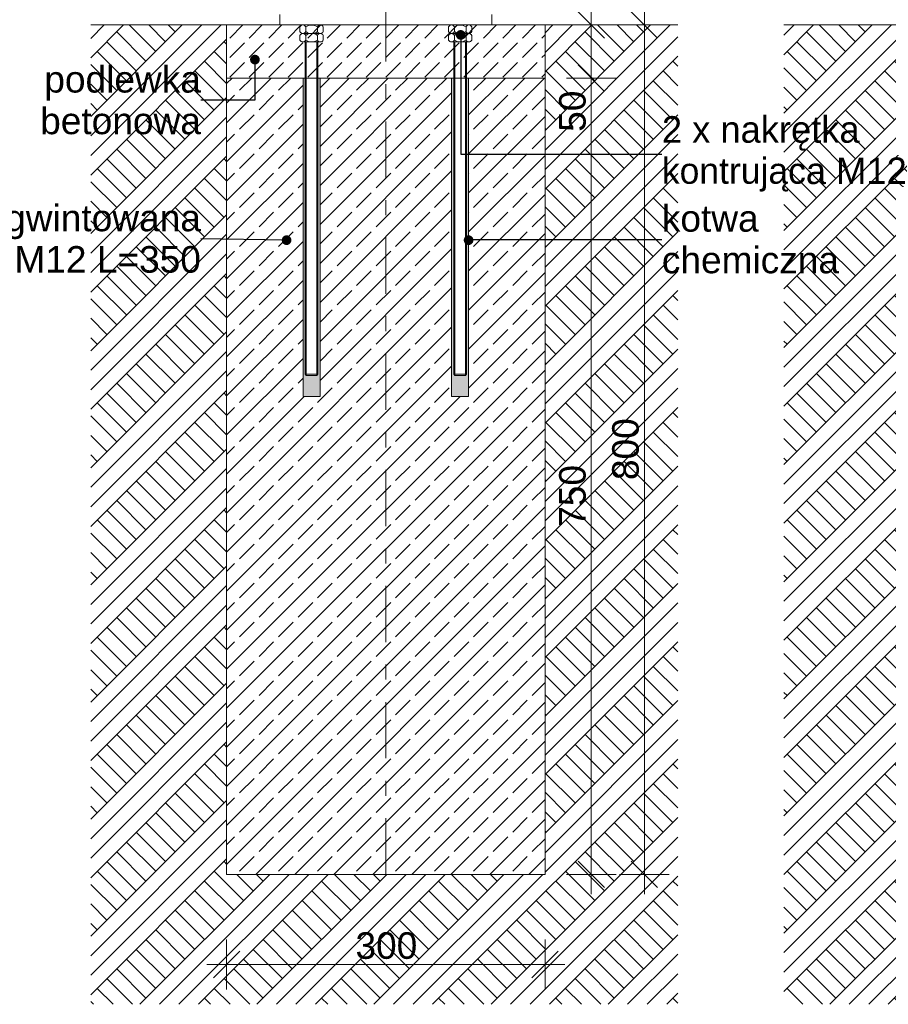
# Model space of a CAD drawing. Header units: millimetres. Extents: x 2143 to 5070, y -2093 to 697.
# Tile 12 of 16: x 3586 to 4404, y -705 to 222. Entities that reach past the tile are written whole.
import ezdxf

# ---------------------------------------------------------------- set-up
doc = ezdxf.new("R2010")
doc.units = ezdxf.units.MM
doc.header["$MEASUREMENT"] = 0
doc.linetypes.add('Przerywana podwójnie', pattern=[109.361107, 52.916665, -21.166666, 14.111111, -21.166666])
for name, color, linetype, lineweight in [('0_Nr_pióra__1', 7, 'Continuous', 13), ('0_Nr_pióra__7', 7, 'Continuous', 13), ('Konstrukcja - Stropy_Nr_pióra__1', 7, 'Continuous', 13), ('Konstrukcja - Słupy_Nr_pióra__101', 252, 'Continuous', 5), ('Opisy - Etykiety_Nr_pióra__1', 7, 'Continuous', 13), ('Wymiarowanie - Detale_Nr_pióra__1', 7, 'Continuous', 13)]:
    doc.layers.add(name, color=color, linetype=linetype, lineweight=lineweight)
doc.layers.add('Wymiarowanie - Detale', color=7, linetype='Continuous')
doc.styles.add('STYL_AUTOMATYCZNY_1', font='arial.ttf')
doc.linetypes.add('Szkic', pattern='A,0,[1,A-071.Shx,S=1.587302,R=0,X=0,Y=4.79217e-17],-200,0', length=200)
doc.dimstyles.new('STYL_AUTOMATYCZNY__1', dxfattribs={"dimtxt": 25, "dimasz": 23.75, "dimexe": 0.18, "dimexo": 0.0625, "dimgap": 0, "dimtad": 1, "dimdec": 0, "dimzin": 0, "dimdsep": 46, "dimtxsty": 'STYL_AUTOMATYCZNY_1', "dimblk": 'ARROWHEAD_6', "dimblk1": 'ARROWHEAD_6', "dimblk2": 'ARROWHEAD_6', "dimcen": 0.09, "dimse1": 1, "dimse2": 1, "dimclrd": 7, "dimclre": 7, "dimclrt": 7, "dimazin": 0, "dimtfac": 1, "dimtdec": 4, "dimtmove": 0, "dimatfit": 3, "dimfxl": 1, "dimtolj": 1, "dimtzin": 0, "dimarcsym": 0})
doc.dimstyles.new('STYL_AUTOMATYCZNY__2', dxfattribs={"dimtxt": 25, "dimasz": 23.75, "dimexe": 0.18, "dimexo": 0.0625, "dimgap": 0, "dimtad": 1, "dimdec": 0, "dimzin": 0, "dimdsep": 46, "dimtxsty": 'STYL_AUTOMATYCZNY_1', "dimblk": 'ARROWHEAD_6', "dimblk1": 'ARROWHEAD_6', "dimblk2": 'ARROWHEAD_6', "dimcen": 0.09, "dimse1": 1, "dimse2": 1, "dimclrd": 7, "dimclre": 7, "dimclrt": 7, "dimazin": 0, "dimtfac": 1, "dimtdec": 4, "dimtmove": 2, "dimatfit": 3, "dimfxl": 1, "dimtolj": 1, "dimtzin": 0, "dimarcsym": 0})
doc.dimstyles.new('STYL_AUTOMATYCZNY__4', dxfattribs={"dimtxt": 25, "dimasz": 23.75, "dimexe": 0.18, "dimexo": 0.0625, "dimgap": 0, "dimtad": 1, "dimtih": 1, "dimtoh": 1, "dimdec": 0, "dimzin": 0, "dimdsep": 46, "dimtxsty": 'STYL_AUTOMATYCZNY_1', "dimblk": 'ARROWHEAD_6', "dimblk1": 'ARROWHEAD_6', "dimblk2": 'ARROWHEAD_6', "dimcen": 0.09, "dimse1": 1, "dimse2": 1, "dimclrd": 7, "dimclre": 7, "dimclrt": 7, "dimazin": 0, "dimtfac": 1, "dimtdec": 4, "dimtmove": 0, "dimatfit": 3, "dimfxl": 1, "dimtolj": 1, "dimtzin": 0, "dimarcsym": 0})
doc.dimstyles.new('STYL_AUTOMATYCZNY__6', dxfattribs={"dimtxt": 0.18, "dimasz": 18.24, "dimexe": 0.18, "dimexo": 0.0625, "dimgap": 0, "dimtad": 0, "dimtih": 1, "dimtoh": 1, "dimdec": 4, "dimzin": 0, "dimdsep": 46, "dimcen": 0.09, "dimadec": 0, "dimazin": 0, "dimtfac": 1, "dimtdec": 4, "dimtmove": 0, "dimatfit": 3, "dimldrblk": 'ARROWHEAD_11', "dimfxl": 1, "dimtolj": 1, "dimtzin": 0, "dimarcsym": 0})

# ---------------------------------------------------------------- blocks, each defined once
blk = doc.blocks.new('*D83')
at = {"layer": 'Wymiarowanie - Detale_Nr_pióra__1', "color": 7, "linetype": 'Continuous', "lineweight": 13}
for p, q in [((3780.69, -691.22), (3780.69, -644.35)), ((4080.69, -691.22), (4080.69, -644.35)), ((3793.19, -655.28), (3768.19, -680.28)), ((4068.19, -680.28), (4093.19, -655.28)), ((3761.94, -667.78), (3780.69, -667.78)), ((3780.69, -667.78), (4080.69, -667.78)), ((4080.69, -667.78), (4099.44, -667.78))]:
    blk.add_line(p, q, dxfattribs=at)
at = {"layer": 'Wymiarowanie - Detale_Nr_pióra__1', "color": 7, "lineweight": 13, "insert": (3902.08, -662.78), "char_height": 25, "attachment_point": 7, "style": 'STYL_AUTOMATYCZNY_1'}
blk.add_mtext('\\A1;{\\pql;\\fArial|b0|i0|c238|p0;\\W1.000000;300}', dxfattribs=at)
blk = doc.blocks.new('ARROWHEAD_6')
at = {"color": 0, "linetype": 'Continuous', "lineweight": 0}
for p, q in [((-0.5, -0.5), (0.5, 0.5)), ((0, 0), (-1, 0))]:
    blk.add_line(p, q, dxfattribs=at)
blk = doc.blocks.new('*D84')
at = {"layer": 'Wymiarowanie - Detale_Nr_pióra__1', "color": 7, "linetype": 'Continuous', "lineweight": 13}
for p, q in [((4111.8, 179.63), (4136.8, 154.63)), ((4124.3, -582.87), (4124.3, 167.13)), ((4111.8, -570.37), (4136.8, -595.37)), ((4147.74, -582.87), (4100.87, -582.87)), ((4124.3, -601.62), (4124.3, -582.87))]:
    blk.add_line(p, q, dxfattribs=at)
at = {"layer": 'Wymiarowanie - Detale_Nr_pióra__1', "color": 7, "lineweight": 13, "char_height": 25, "attachment_point": 7, "rotation": 90, "style": 'STYL_AUTOMATYCZNY_1'}
for s, insert in [('\\A1;{\\pql;\\fArial|b0|i0|c238|p0;\\W1.000000;50}', (4119.3, 116.49)), ('\\A1;{\\pql;\\fArial|b0|i0|c238|p0;\\W1.000000;750}', (4119.3, -255.54))]:
    blk.add_mtext(s, dxfattribs=dict(at, insert=insert))
blk = doc.blocks.new('*D85')
at = {"layer": 'Wymiarowanie - Detale_Nr_pióra__1', "color": 7, "linetype": 'Continuous', "lineweight": 13}
for p, q in [((4111.8, 229.63), (4136.8, 204.63)), ((4124.3, 167.13), (4124.3, 217.13)), ((4111.8, 179.63), (4136.8, 154.63)), ((4147.74, 167.13), (4100.87, 167.13)), ((4124.3, -582.87), (4124.3, 167.13))]:
    blk.add_line(p, q, dxfattribs=at)
blk = doc.blocks.new('*D86')
at = {"layer": 'Wymiarowanie - Detale_Nr_pióra__1', "color": 7, "linetype": 'Continuous', "lineweight": 13}
for p, q in [((4136.8, 264.63), (4111.8, 289.63)), ((4124.3, 277.13), (4124.3, 295.88)), ((4147.74, 277.13), (4100.87, 277.13)), ((4124.3, 217.13), (4124.3, 277.13)), ((4111.8, 229.63), (4136.8, 204.63)), ((4147.74, 217.13), (4100.87, 217.13)), ((4124.3, 167.13), (4124.3, 217.13))]:
    blk.add_line(p, q, dxfattribs=at)
at = {"layer": 'Wymiarowanie - Detale_Nr_pióra__1', "color": 7, "lineweight": 13, "insert": (4119.3, 229.84), "char_height": 25, "attachment_point": 7, "rotation": 90, "style": 'STYL_AUTOMATYCZNY_1'}
blk.add_mtext('\\A1;{\\pql;\\fArial|b0|i0|c238|p0;\\W1.000000;60}', dxfattribs=at)
blk = doc.blocks.new('*D87')
at = {"layer": 'Wymiarowanie - Detale_Nr_pióra__1', "color": 7, "linetype": 'Continuous', "lineweight": 13}
for p, q in [((4174.3, 217.13), (4174.3, 235.88)), ((4186.8, 204.63), (4161.8, 229.63)), ((4197.74, 217.13), (4150.87, 217.13)), ((4174.3, -582.87), (4174.3, 217.13)), ((4161.8, -570.37), (4186.8, -595.37)), ((4197.74, -582.87), (4150.87, -582.87)), ((4174.3, -601.62), (4174.3, -582.87))]:
    blk.add_line(p, q, dxfattribs=at)
at = {"layer": 'Wymiarowanie - Detale_Nr_pióra__1', "color": 7, "lineweight": 13, "insert": (4169.3, -211.48), "char_height": 25, "attachment_point": 7, "rotation": 90, "style": 'STYL_AUTOMATYCZNY_1'}
blk.add_mtext('\\A1;{\\pql;\\fArial|b0|i0|c238|p0;\\W1.000000;800}', dxfattribs=at)
blk = doc.blocks.new('ARROWHEAD_11')
at = {"color": 0, "linetype": 'Continuous', "lineweight": 0}
blk.add_line((0, 0), (-1, 0), dxfattribs=at)
at = {"color": 0, "linetype": 'Continuous', "lineweight": 0, "const_width": 0.25, "flags": 128}
blk.add_lwpolyline([(-0.125, 0, 1), (0.125, 0, 1)], format="xyb", close=True, dxfattribs=at)

msp = doc.modelspace()

# ---------------------------------------------------------------- hatches: boundary and pattern name
at = {"layer": 'Konstrukcja - Słupy_Nr_pióra__101', "linetype": 'Continuous', "lineweight": 5}
h = msp.add_hatch(dxfattribs=at)
h.set_pattern_fill('Grunt_0001', color=252, style=0, pattern_type=2)
h.set_pattern_definition([(45, (4256.205, 17.504), (-27.5772, 27.5772), []), (45, (4247.01, 26.7), (-55.1543, 55.1543), []), (45, (4237.82, 35.89), (-55.1543, 55.1543), []), (135, (4228.628, 45.081), (9.19239, 9.19239), [39, -39])])
h.paths.add_polyline_path([(3652.69, -705.25), (3652.69, 217.13), (3780.69, 217.13), (3780.69, -582.87), (4080.69, -582.87), (4080.69, 217.13), (4205.72, 217.13), (4205.72, -705.25)])
h = msp.add_hatch(dxfattribs=at)
h.set_pattern_fill('Beton_0001', color=252, style=0, pattern_type=2)
h.set_pattern_definition([(45, (3930.686, -162.874), (-18.3848, 18.3848), [19.5, -6.5]), (45, (3930.686, -144.49), (-18.3848, 18.3848), [19.5, -6.5])])
h.paths.add_polyline_path([(3780.69, 167.13), (4080.69, 167.13), (4080.69, 217.13), (3780.69, 217.13)])
h = msp.add_hatch(dxfattribs=at)
h.set_pattern_fill('Grunt_0001', color=252, style=0, pattern_type=2)
h.set_pattern_definition([(45, (4906.244, 17.504), (-27.5772, 27.5772), []), (45, (4897.05, 26.7), (-55.1543, 55.1543), []), (45, (4887.86, 35.89), (-55.1543, 55.1543), []), (135, (4878.667, 45.081), (9.19239, 9.19239), [39, -39])])
h.paths.add_polyline_path([(4730.72, 217.13), (4885.76, 217.13), (4885.76, -705.25), (4305.72, -705.25), (4305.72, 217.13), (4430.72, 217.13), (4430.72, -582.87), (4730.72, -582.87)])
h = msp.add_hatch(dxfattribs=at)
h.set_pattern_fill('Beton_zbrojony_0001', color=252, style=0, pattern_type=2)
h.set_pattern_definition([(45, (3930.686, -202.874), (-18.3848, 18.3848), []), (45, (3921.493, -193.682), (-18.3848, 18.3848), [19.5, -6.5])])
h.paths.add_polyline_path([(3780.69, -582.87), (4080.69, -582.87), (4080.69, 167.13), (4008.69, 167.13), (4008.69, -132.87), (3992.69, -132.87), (3992.69, 167.13), (3868.69, 167.13), (3868.69, -132.87), (3852.69, -132.87), (3852.69, 167.13), (3780.69, 167.13)])
h = msp.add_hatch(dxfattribs=at)
h.set_pattern_fill('Beton_zbrojony_0001', color=252, style=0, pattern_type=2)
h.set_pattern_definition([(45, (3860.6859, 37.126), (-1.838478, 1.838478), []), (45, (3859.7666, 38.0453), (-1.838478, 1.838478), [1.95, -0.65])])
h.paths.add_polyline_path([(3852.69, 167.13), (3852.69, -132.87), (3868.69, -132.87), (3868.69, 167.13), (3866.69, 167.13), (3866.69, -111.87), (3865.69, -112.87), (3855.69, -112.87), (3854.69, -111.87), (3854.69, 167.13)])
h = msp.add_hatch(dxfattribs=at)
h.set_pattern_fill('Beton_zbrojony_0001', color=252, style=0, pattern_type=2)
h.set_pattern_definition([(45, (4000.6859, 37.126), (-1.838478, 1.838478), []), (45, (3999.7666, 38.0453), (-1.838478, 1.838478), [1.95, -0.65])])
h.paths.add_polyline_path([(3992.69, 167.13), (3992.69, -132.87), (4008.69, -132.87), (4008.69, 167.13), (4006.69, 167.13), (4006.69, -111.87), (4005.69, -112.87), (3995.69, -112.87), (3994.69, -111.87), (3994.69, 167.13)])

# ---------------------------------------------------------------- linework, layer by layer
at = {"layer": '0_Nr_pióra__1', "color": 7, "linetype": 'Continuous', "lineweight": 13}
for p, q in [((3855.69, -112.87), (3855.69, 201.13)), ((3865.69, -112.87), (3865.69, 201.13)), ((3995.69, -112.87), (3995.69, 201.13)), ((4005.69, -112.87), (4005.69, 201.13))]:
    msp.add_line(p, q, dxfattribs=at)
at = {"layer": '0_Nr_pióra__7', "color": 7, "linetype": 'Przerywana podwójnie', "lineweight": 13}
msp.add_line((3930.69, -582.87), (3930.69, 643.63), dxfattribs=at)
at = {"layer": '0_Nr_pióra__7', "color": 7, "linetype": 'Continuous', "lineweight": 13}
for p, q in [((3652.69, 217.13), (4205.72, 217.13)), ((4083.69, 217.13), (3777.69, 217.13)), ((3780.69, 167.13), (3780.69, 217.13)), ((3849.81, 215.35), (3849.81, 210.91)), ((3855.28, 217.13), (3852.54, 217.13)), ((3866.23, 217.13), (3855.28, 217.13)), ((3855.28, 215.35), (3855.28, 210.91)), ((3868.97, 217.13), (3866.23, 217.13)), ((3866.23, 215.35), (3866.23, 210.91)), ((3871.71, 215.35), (3871.71, 210.91)), ((3989.81, 215.35), (3989.81, 210.91)), ((3995.28, 217.13), (3992.54, 217.13)), ((4006.23, 217.13), (3995.28, 217.13)), ((3995.28, 215.35), (3995.28, 210.91)), ((4008.97, 217.13), (4006.23, 217.13)), ((4006.23, 215.35), (4006.23, 210.91)), ((4011.71, 215.35), (4011.71, 210.91)), ((4080.69, 167.13), (4080.69, 217.13)), ((4305.72, 217.13), (4427.72, 217.13)), ((3849.81, 207.35), (3849.81, 202.91)), ((3855.28, 209.13), (3852.54, 209.13)), ((3855.28, 209.13), (3852.54, 209.13)), ((3866.23, 209.13), (3855.28, 209.13)), ((3866.23, 209.13), (3855.28, 209.13)), ((3855.28, 207.35), (3855.28, 202.91)), ((3868.97, 209.13), (3866.23, 209.13)), ((3868.97, 209.13), (3866.23, 209.13)), ((3866.23, 207.35), (3866.23, 202.91)), ((3871.71, 207.35), (3871.71, 202.91)), ((3989.81, 207.35), (3989.81, 202.91)), ((3995.28, 209.13), (3992.54, 209.13)), ((3995.28, 209.13), (3992.54, 209.13)), ((4006.23, 209.13), (3995.28, 209.13)), ((4006.23, 209.13), (3995.28, 209.13)), ((3995.28, 207.35), (3995.28, 202.91)), ((4008.97, 209.13), (4006.23, 209.13)), ((4008.97, 209.13), (4006.23, 209.13)), ((4006.23, 207.35), (4006.23, 202.91)), ((4011.71, 207.35), (4011.71, 202.91)), ((3855.28, 201.13), (3852.54, 201.13)), ((3854.69, -111.87), (3854.69, 201.13)), ((3866.23, 201.13), (3855.28, 201.13)), ((3868.97, 201.13), (3866.23, 201.13)), ((3866.69, -111.87), (3866.69, 201.13)), ((3995.28, 201.13), (3992.54, 201.13)), ((3994.69, -111.87), (3994.69, 201.13)), ((4006.23, 201.13), (3995.28, 201.13)), ((4008.97, 201.13), (4006.23, 201.13)), ((4006.69, -111.87), (4006.69, 201.13)), ((3780.69, 167.13), (3852.69, 167.13)), ((3852.69, -132.87), (3852.69, 167.13)), ((3852.69, 167.13), (4006.69, 167.13)), ((3868.69, -132.87), (3868.69, 167.13)), ((3992.69, -132.87), (3992.69, 167.13)), ((4006.69, 167.13), (4080.69, 167.13)), ((4008.69, -132.87), (4008.69, 167.13)), ((3854.69, -111.87), (3866.69, -111.87)), ((3854.69, -111.87), (3855.69, -112.87)), ((3855.69, -112.87), (3865.69, -112.87)), ((3866.69, -111.87), (3865.69, -112.87)), ((3994.69, -111.87), (4006.69, -111.87)), ((3994.69, -111.87), (3995.69, -112.87)), ((3995.69, -112.87), (4005.69, -112.87)), ((4006.69, -111.87), (4005.69, -112.87)), ((3852.69, -132.87), (3868.69, -132.87)), ((4008.69, -132.87), (3992.69, -132.87))]:
    msp.add_line(p, q, dxfattribs=at)
at = {"layer": '0_Nr_pióra__7', "color": 7, "linetype": 'Szkic', "lineweight": 13}
for p, q in [((3780.69, 167.13), (3780.69, -582.87)), ((4080.69, 167.13), (4080.69, -582.87)), ((3780.69, -582.87), (4080.69, -582.87))]:
    msp.add_line(p, q, dxfattribs=at)
at = {"layer": '0_Nr_pióra__7', "color": 7, "linetype": 'Continuous', "lineweight": 13}
for centre, radius, start, end in [((3852.54, 214.13), 3, 23.95686, 156.04314), ((3860.76, 207.81), 9.31, 53.99464, 126.00536), ((3868.97, 214.13), 3, 23.95686, 156.04314), ((3992.54, 214.13), 3, 23.95686, 156.04314), ((4000.76, 207.81), 9.31, 53.99464, 126.00536), ((4008.97, 214.13), 3, 23.95686, 156.04314), ((3852.54, 212.12), 3, 203.95686, 336.04314), ((3852.54, 206.13), 3, 23.95686, 156.04314), ((3860.76, 218.44), 9.31, 233.99464, 306.00536), ((3860.76, 199.81), 9.31, 53.99464, 126.00536), ((3868.97, 212.12), 3, 203.95686, 336.04314), ((3868.97, 206.13), 3, 23.95686, 156.04314), ((3992.54, 212.12), 3, 203.95686, 336.04314), ((3992.54, 206.13), 3, 23.95686, 156.04314), ((4000.76, 218.44), 9.31, 233.99464, 306.00536), ((4000.76, 199.81), 9.31, 53.99464, 126.00536), ((4008.97, 212.12), 3, 203.95686, 336.04314), ((4008.97, 206.13), 3, 23.95686, 156.04314), ((3852.54, 204.12), 3, 203.95686, 336.04314), ((3860.76, 210.44), 9.31, 233.99464, 306.00536), ((3868.97, 204.12), 3, 203.95686, 336.04314), ((3992.54, 204.12), 3, 203.95686, 336.04314), ((4000.76, 210.44), 9.31, 233.99464, 306.00536), ((4008.97, 204.12), 3, 203.95686, 336.04314)]:
    msp.add_arc(centre, radius, start, end, dxfattribs=at)
at = {"layer": 'Konstrukcja - Stropy_Nr_pióra__1', "color": 7, "linetype": 'Continuous', "lineweight": 13}
for p, q in [((3830.69, 217.13), (3830.69, 227.13)), ((4030.69, 217.13), (4030.69, 227.13)), ((3830.69, 217.13), (4030.69, 217.13))]:
    msp.add_line(p, q, dxfattribs=at)

# ---------------------------------------------------------------- texts
at = {"layer": 'Opisy - Etykiety_Nr_pióra__1', "color": 7, "linetype": 'Continuous', "lineweight": 13, "char_height": 25, "style": 'STYL_AUTOMATYCZNY_1'}
for s, insert, width, attachment_point, line_spacing_factor in [('\\A1;{\\pqr;\\fArial|b0|i0|c238|p0;\\W1.000000;podlewka betonowa}', (3756.46, 146.22), 195.6232, 6, 0.94064), ('\\A1;{\\pql;\\fArial|b0|i0|c238|p0;\\W1.000000;2 x nakrętka \\fArial|b0|i0|c238|p0;\\W1.000000; \\fArial|b0|i0|c238|p0;\\H0.977376x;\\W1.000000;kontrując\\fArial|b0|i0|c238|p0;\\H1.023148x;\\W1.000000;a \\fArial|b0|i0|c238|p0;\\W1.000000;M12 }', (4190.77, 95.58), 238.6772, 4, 0.933718), ('\\A1;{\\pqr;\\fArial|b0|i0|c238|p0;\\W1.000000;śruba gwintowana M12\\fArial|b0|i0|c238|p0;\\W1.000000; L=350}', (3756.46, 15.69), 299.9095, 6, 0.935777), ('\\A1;{\\pql;\\fArial|b0|i0|c238|p0;\\W1.000000;kotwa chemiczna}', (4190.77, 15.2), 238.6772, 4, 0.94064)]:
    msp.add_mtext(s, dxfattribs=dict(at, insert=insert, width=width, attachment_point=attachment_point, line_spacing_factor=line_spacing_factor))

# ---------------------------------------------------------------- dimensions: what is measured, and where the dimension line sits
at = {"layer": 'Wymiarowanie - Detale', "color": 7, "linetype": 'Continuous', "lineweight": 13}
for base, p1, p2, dimstyle, picture, middle in [((4124.3, 277.13), (4205.72, 217.13), (4030.69, 277.13), 'STYL_AUTOMATYCZNY__2', '*D86', (4106.8, 248.86)), ((4174.3, 217.13), (4080.69, -582.87), (4205.72, 217.13), 'STYL_AUTOMATYCZNY__1', '*D87', (4156.8, -182.94)), ((4124.3, 217.13), (4080.69, 167.13), (4205.72, 217.13), 'STYL_AUTOMATYCZNY__1', '*D85', (4106.8, 135.52)), ((4124.3, 167.13), (4080.69, -582.87), (4080.69, 167.13), 'STYL_AUTOMATYCZNY__1', '*D84', (4106.8, -227.01))]:
    dim = msp.add_linear_dim(base=base, p1=p1, p2=p2, angle=90, dimstyle=dimstyle, dxfattribs=at)
    dim.commit()
    dim.dimension.update_dxf_attribs({"geometry": picture, "text_midpoint": middle, "dimtype": 160, "text_rotation": 90})
dim = msp.add_linear_dim(base=(4080.69, -667.78), p1=(3780.69, -582.87), p2=(4080.69, -582.87), dimstyle='STYL_AUTOMATYCZNY__4', dxfattribs=at)
dim.commit()
dim.dimension.update_dxf_attribs({"geometry": '*D83', "text_midpoint": (3930.62, -650.28), "dimtype": 160})

# ---------------------------------------------------------------- leaders
at = {"layer": 'Opisy - Etykiety_Nr_pióra__1', "color": 7, "linetype": 'Continuous', "lineweight": 13, "annotation_type": 0, "has_hookline": 1}
for points, hookline_direction, text_width in [([(4001.25, 207.81), (4001.25, 95.58), (4190.77, 95.58)], 0, 231.22), ([(3807.35, 184.54), (3807.35, 146.22), (3756.46, 146.22)], 1, 147.55), ([(4008.69, 14.47), (4008.69, 15.2), (4190.77, 15.2)], 0, 163.93), ([(3837.19, 14.47), (3756.46, 15.69)], 1, 278.68)]:
    msp.add_leader(points, dimstyle='STYL_AUTOMATYCZNY__6', dxfattribs=dict(at, hookline_direction=hookline_direction, text_width=text_width))

doc.saveas('drawing.dxf')
